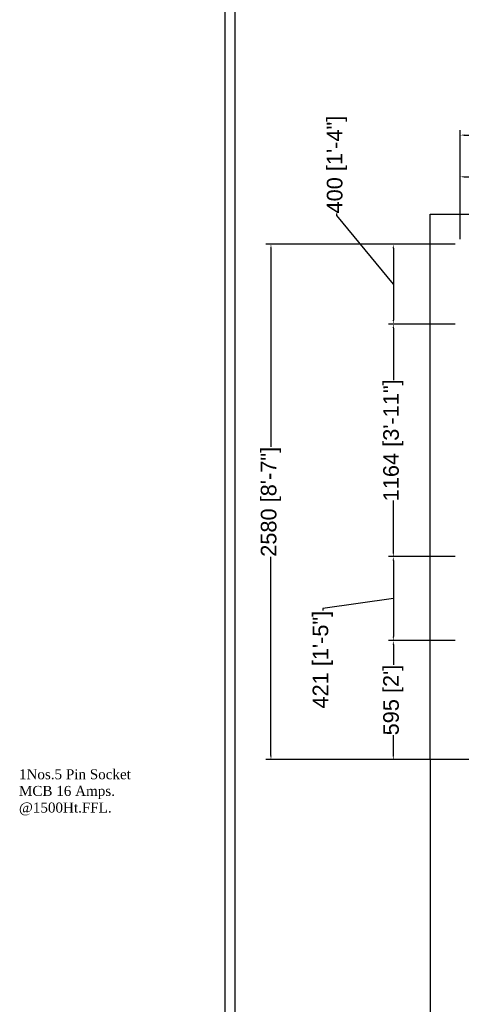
# Model space of a CAD drawing. Header units: millimetres. Extents: x 3351592 to 3400404, y -498420 to -470360.
# Tile 2 of 43: x 3351592 to 3353801, y -483811 to -478882. Entities that reach past the tile are written whole.
import ezdxf

# ---------------------------------------------------------------- set-up
doc = ezdxf.new("R2010")
doc.units = ezdxf.units.MM
doc.header["$LTSCALE"] = 3
doc.header["$MEASUREMENT"] = 0
doc.header["$PDMODE"] = 3
doc.header["$PDSIZE"] = -1
doc.layers.get('0').update_dxf_attribs({"linetype": 'CONTINUOUS'})
doc.layers.get('Defpoints').update_dxf_attribs({"linetype": 'CONTINUOUS'})
doc.layers.add('A-ANNO-DIMS-30', color=7, linetype='CONTINUOUS')
doc.layers.add('ELECTRICAL', color=7, linetype='CONTINUOUS')
doc.styles.add('ARAIL', font='arial.ttf')
doc.styles.get("Standard").update_dxf_attribs({"font": 'arial.ttf'})
doc.dimstyles.new('TFS-Dim', dxfattribs={"dimtxt": 78, "dimasz": 20, "dimexe": 25, "dimexo": 25, "dimgap": 5, "dimtad": 0, "dimdec": 0, "dimzin": 0, "dimdsep": 46, "dimtxsty": 'Standard', "dimcen": 0.09, "dimclrd": 251, "dimclre": 251, "dimclrt": 251, "dimadec": 0, "dimazin": 0, "dimtfac": 1, "dimtdec": 0, "dimtofl": 0, "dimtmove": 0, "dimatfit": 3, "dimldrblk": 'DOT', "dimfxl": 0, "dimtolj": 1, "dimtzin": 0, "dimlwd": -1, "dimlwe": -1, "dimarcsym": 0})

# ---------------------------------------------------------------- blocks, each defined once
blk = doc.blocks.new('*D82')
at = {"layer": 'A-ANNO-DIMS-30', "color": 251}
for p, q in [((3353771.3, -480005.7), (3352824.1, -480005.7)), ((3352849.1, -480025.7), (3352849.1, -481020.7)), ((3352849.1, -482565.7), (3352849.1, -481570.6)), ((3353771.3, -482585.7), (3352824.1, -482585.7))]:
    blk.add_line(p, q, dxfattribs=at)
for points in [[(3352845.7, -480025.7), (3352852.4, -480025.7), (3352849.1, -480005.7)], [(3352845.7, -482565.7), (3352852.4, -482565.7), (3352849.1, -482585.7)]]:
    blk.add_solid(points, dxfattribs=at)
at = {"layer": 'Defpoints', "color": 0}
for p in [(3353796.3, -480005.7), (3352849.1, -482585.7), (3353796.3, -482585.7)]:
    blk.add_point(p, dxfattribs=at)
at = {"layer": 'A-ANNO-DIMS-30', "color": 251, "insert": (3352849.1, -481295.7), "char_height": 78, "attachment_point": 5, "rotation": 90}
blk.add_mtext('\\A1;2580 [8\'-7"]', dxfattribs=at)
blk = doc.blocks.new('_Dot')
at = {"color": 0, "linetype": 'ByBlock', "lineweight": -2}
blk.add_line((-0.5, 0), (-1, 0), dxfattribs=at)
at = {"color": 0, "linetype": 'ByBlock', "lineweight": 0, "const_width": 0.5}
blk.add_lwpolyline([(-0.25, 0, 1), (0.25, 0, 1)], format="xyb", close=True, dxfattribs=at)
blk = doc.blocks.new('*D83')
at = {"layer": 'A-ANNO-DIMS-30', "color": 251, "ltscale": 3}
for p, q in [((3353796.3, -479980.7), (3353796.3, -479643.4)), ((3353816.3, -479668.4), (3355086.4, -479668.4)), ((3357026.3, -479668.4), (3355756.2, -479668.4)), ((3357046.3, -479980.7), (3357046.3, -479643.4))]:
    blk.add_line(p, q, dxfattribs=at)
for points in [[(3353816.3, -479665.1), (3353816.3, -479671.7), (3353796.3, -479668.4)], [(3357026.3, -479665.1), (3357026.3, -479671.7), (3357046.3, -479668.4)]]:
    blk.add_solid(points, dxfattribs=at)
at = {"layer": 'Defpoints', "color": 0, "ltscale": 3}
for p in [(3357046.3, -479668.4), (3353796.3, -480005.7), (3357046.3, -480005.7)]:
    blk.add_point(p, dxfattribs=at)
at = {"layer": 'A-ANNO-DIMS-30', "color": 251, "ltscale": 3, "insert": (3355421.3, -479668.4), "char_height": 78, "attachment_point": 5}
blk.add_mtext('\\A1;3250 [10\'-10"]', dxfattribs=at)
blk = doc.blocks.new('*D86')
at = {"layer": 'A-ANNO-DIMS-30', "color": 251, "ltscale": 3}
for p, q in [((3353796.3, -479980.7), (3353796.3, -479434.7)), ((3364036.3, -479980.7), (3364036.3, -479434.7)), ((3353816.3, -479459.7), (3358585.1, -479459.7)), ((3364016.3, -479459.7), (3359247.5, -479459.7))]:
    blk.add_line(p, q, dxfattribs=at)
for points in [[(3353816.3, -479456.4), (3353816.3, -479463), (3353796.3, -479459.7)], [(3364016.3, -479456.4), (3364016.3, -479463), (3364036.3, -479459.7)]]:
    blk.add_solid(points, dxfattribs=at)
at = {"layer": 'Defpoints', "color": 0, "ltscale": 3}
for p in [(3353796.3, -479459.7), (3353796.3, -480005.7), (3364036.3, -480005.7)]:
    blk.add_point(p, dxfattribs=at)
at = {"layer": 'A-ANNO-DIMS-30', "color": 251, "ltscale": 3, "insert": (3358916.3, -479459.7), "char_height": 78, "attachment_point": 5}
blk.add_mtext('\\A1;10240 [34\'-2"]', dxfattribs=at)
blk = doc.blocks.new('*D87')
at = {"layer": 'A-ANNO-DIMS-30', "color": 251, "ltscale": 3}
for p, q in [((3353179.4, -479862.8), (3353179.4, -479852.8)), ((3353461.4, -480205.7), (3353179.4, -479862.8)), ((3353771.3, -480005.7), (3353436.4, -480005.7)), ((3353461.4, -480025.7), (3353461.4, -480385.7)), ((3353771.3, -480405.7), (3353436.4, -480405.7))]:
    blk.add_line(p, q, dxfattribs=at)
for points in [[(3353458, -480025.7), (3353464.7, -480025.7), (3353461.4, -480005.7)], [(3353458, -480385.7), (3353464.7, -480385.7), (3353461.4, -480405.7)]]:
    blk.add_solid(points, dxfattribs=at)
at = {"layer": 'Defpoints', "color": 0, "ltscale": 3}
for p in [(3353796.3, -480005.7), (3353461.4, -480405.7), (3353796.3, -480405.7)]:
    blk.add_point(p, dxfattribs=at)
at = {"layer": 'A-ANNO-DIMS-30', "color": 251, "ltscale": 3, "insert": (3353179.4, -479607.3), "char_height": 78, "attachment_point": 5, "rotation": 90}
blk.add_mtext('\\A1;400 [1\'-4"]', dxfattribs=at)
blk = doc.blocks.new('*D88')
at = {"layer": 'A-ANNO-DIMS-30', "color": 251}
for p, q in [((3353771.3, -480405.7), (3353436.4, -480405.7)), ((3353461.4, -480425.7), (3353461.4, -480686.7)), ((3353461.4, -481549.5), (3353461.4, -481288.5)), ((3353771.3, -481569.5), (3353436.4, -481569.5))]:
    blk.add_line(p, q, dxfattribs=at)
for points in [[(3353458, -480425.7), (3353464.7, -480425.7), (3353461.4, -480405.7)], [(3353458, -481549.5), (3353464.7, -481549.5), (3353461.4, -481569.5)]]:
    blk.add_solid(points, dxfattribs=at)
at = {"layer": 'Defpoints', "color": 0}
for p in [(3353796.3, -480405.7), (3353461.4, -481569.5), (3353796.3, -481569.5)]:
    blk.add_point(p, dxfattribs=at)
at = {"layer": 'A-ANNO-DIMS-30', "color": 251, "insert": (3353461.4, -480987.6), "char_height": 78, "attachment_point": 5, "rotation": 90}
blk.add_mtext('\\A1;1164 [3\'-11"]', dxfattribs=at)
blk = doc.blocks.new('*D89')
at = {"layer": 'A-ANNO-DIMS-30', "color": 251, "ltscale": 3}
for p, q in [((3353771.3, -481569.5), (3353436.4, -481569.5)), ((3353461.4, -481589.5), (3353461.4, -481970.4)), ((3353461.4, -481780), (3353108.4, -481830.3)), ((3353108.4, -481830.3), (3353108.4, -481840.3)), ((3353771.3, -481990.4), (3353436.4, -481990.4))]:
    blk.add_line(p, q, dxfattribs=at)
for points in [[(3353458, -481589.5), (3353464.7, -481589.5), (3353461.4, -481569.5)], [(3353458, -481970.4), (3353464.7, -481970.4), (3353461.4, -481990.4)]]:
    blk.add_solid(points, dxfattribs=at)
at = {"layer": 'Defpoints', "color": 0, "ltscale": 3}
for p in [(3353796.3, -481569.5), (3353461.4, -481990.4), (3353796.3, -481990.4)]:
    blk.add_point(p, dxfattribs=at)
at = {"layer": 'A-ANNO-DIMS-30', "color": 251, "ltscale": 3, "insert": (3353108.4, -482085.9), "char_height": 78, "attachment_point": 5, "rotation": 90}
blk.add_mtext('\\A1;421 [1\'-5"]', dxfattribs=at)
blk = doc.blocks.new('*D90')
at = {"layer": 'A-ANNO-DIMS-30', "color": 251}
for p, q in [((3353771.3, -481990.4), (3353436.4, -481990.4)), ((3353461.4, -482010.4), (3353461.4, -482111.8)), ((3353461.4, -482565.7), (3353461.4, -482464.3)), ((3353771.3, -482585.7), (3353436.4, -482585.7))]:
    blk.add_line(p, q, dxfattribs=at)
for points in [[(3353458, -482010.4), (3353464.7, -482010.4), (3353461.4, -481990.4)], [(3353458, -482565.7), (3353464.7, -482565.7), (3353461.4, -482585.7)]]:
    blk.add_solid(points, dxfattribs=at)
at = {"layer": 'Defpoints', "color": 0}
for p in [(3353796.3, -481990.4), (3353461.4, -482585.7), (3353796.3, -482585.7)]:
    blk.add_point(p, dxfattribs=at)
at = {"layer": 'A-ANNO-DIMS-30', "color": 251, "insert": (3353461.4, -482288), "char_height": 78, "attachment_point": 5, "rotation": 90}
blk.add_mtext("\\A1;595 [2']", dxfattribs=at)

msp = doc.modelspace()

# ---------------------------------------------------------------- linework, layer by layer
at = {"lineweight": 30}
msp.add_line((3353646.3, -482585.7), (3353646.3, -486805.7), dxfattribs=at)
at = {"layer": 'A-ANNO-DIMS-30', "ltscale": 3}
for points in [[(3352619.8, -474742.8), (3364745.6, -474742.8), (3364745.6, -492468), (3352619.8, -492468)], [(3352669.8, -474792.8), (3364695.6, -474792.8), (3364695.6, -492418), (3352669.8, -492418)], [(3353646.3, -479855.7), (3364186.3, -479855.7), (3364186.3, -482585.7), (3353646.3, -482585.7)]]:
    msp.add_lwpolyline(points, close=True, dxfattribs=at)

# ---------------------------------------------------------------- texts
at = {"layer": 'ELECTRICAL', "color": 7, "insert": (3351588.2, -482634.5, -1129.1), "char_height": 50, "width": 657.771, "attachment_point": 1, "style": 'ARAIL'}
msp.add_mtext('{\\fBookman Old Style|b0|i0|c0|p18;1Nos.5 Pin Socket\\PMCB 16 Amps. \\P@1500Ht.FFL.}', dxfattribs=at)

# ---------------------------------------------------------------- dimensions: what is measured, and where the dimension line sits
at = {"layer": 'A-ANNO-DIMS-30', "color": 1, "ltscale": 3}
for base, p1, p2, picture, middle in [((3353461.4, -480405.7), (3353796.3, -480005.7), (3353796.3, -480405.7), '*D87', (3353179.4, -479847.8)), ((3353461.4, -481990.4), (3353796.3, -481569.5), (3353796.3, -481990.4), '*D89', (3353108.4, -481845.3))]:
    dim = msp.add_linear_dim(base=base, p1=p1, p2=p2, angle=90, dimstyle='TFS-Dim', override={"dimtmove": 1}, dxfattribs=at)
    dim.commit()
    dim.dimension.update_dxf_attribs({"geometry": picture, "text_midpoint": middle, "dimtype": 160})
for base, p1, p2, picture, middle in [((3353796.3, -479459.7), (3364036.3, -480005.7), (3353796.3, -480005.7), '*D86', (3358916.3, -479459.7)), ((3357046.3, -479668.4), (3353796.3, -480005.7), (3357046.3, -480005.7), '*D83', (3355421.3, -479668.4))]:
    dim = msp.add_linear_dim(base=base, p1=p1, p2=p2, dimstyle='TFS-Dim', dxfattribs=at)
    dim.commit()
    dim.dimension.update_dxf_attribs({"geometry": picture, "text_midpoint": middle})
at = {"layer": 'A-ANNO-DIMS-30'}
for base, p1, p2, picture, middle in [((3352849.1, -482585.7), (3353796.3, -480005.7), (3353796.3, -482585.7), '*D82', (3352849.1, -481295.7)), ((3353461.4, -481569.5), (3353796.3, -480405.7), (3353796.3, -481569.5), '*D88', (3353461.4, -480987.6)), ((3353461.4, -482585.7), (3353796.3, -481990.4), (3353796.3, -482585.7), '*D90', (3353461.4, -482288))]:
    dim = msp.add_linear_dim(base=base, p1=p1, p2=p2, angle=90, dimstyle='TFS-Dim', dxfattribs=at)
    dim.commit()
    dim.dimension.update_dxf_attribs({"geometry": picture, "text_midpoint": middle})

doc.saveas('drawing.dxf')
